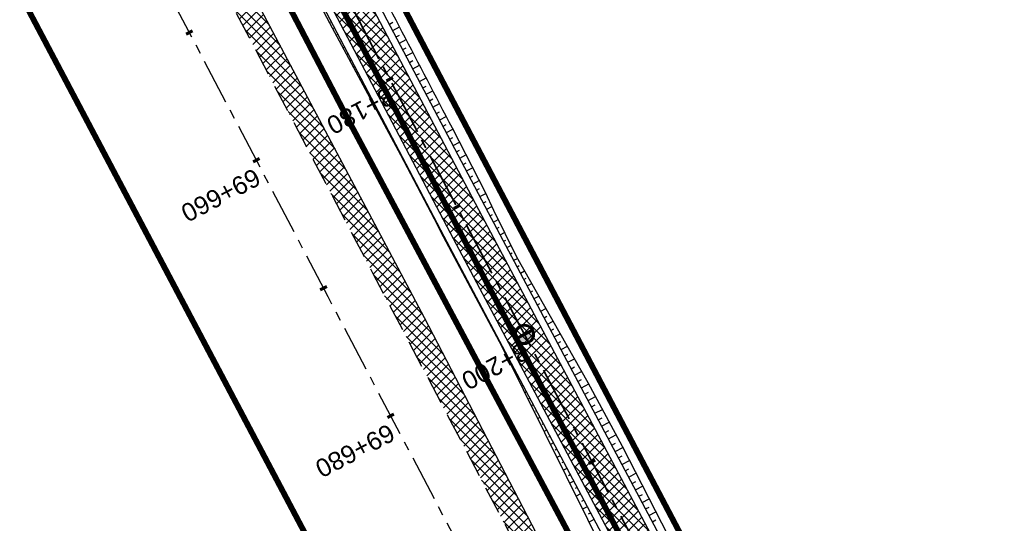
# Model space of a CAD drawing. Header units: metres. Extents: x 7529682 to 7533751, y 5721195 to 5727842.
# Tile 44 of 179: x 7531173 to 7531241, y 5724960 to 5724995. Entities that reach past the tile are written whole.
import ezdxf

# ---------------------------------------------------------------- set-up
doc = ezdxf.new("R2010")
doc.units = ezdxf.units.M
for name, pattern in [('817-dzialki-09-05-04$0$HIDDEN', [0.375, 0.25, -0.125]), ('ACAD_ISO05W100', [33, 24, -3, 0, -3, 0, -3]), ('CENTER', [50.8, 31.75, -6.35, 6.35, -6.35]), ('CENTER2', [28.575, 19.05, -3.175, 3.175, -3.175]), ('HIDDEN', [9.525, 6.35, -3.175])]:
    doc.linetypes.add(name, pattern=pattern)
for name, color, linetype in [('C-DROGI-SYTUACJA', 7, 'Continuous'), ('C-DROGI-SYTUACJA-ETYKIETY', 7, 'Continuous'), ('D-hatch-pobocza', 131, 'Continuous'), ('D-pobocza', 60, 'Continuous'), ('D-rowy', 160, 'Continuous'), ('D-skarpa', 2, 'Continuous'), ('D-skarpa-kreskowanie', 2, 'Continuous')]:
    doc.layers.add(name, color=color, linetype=linetype)
for name, color, linetype, lineweight, true_color in [('D-ewidencja-numery', 7, 'Continuous', 50, 0x40ff00), ('D-hatch-ciag-pieszo-rowerowy', 7, 'Continuous', 13, 0xff9f80), ('D-LR-etap-III', 7, '817-dzialki-09-05-04$0$HIDDEN', 50, 0x00008f)]:
    doc.layers.add(name, color=color, linetype=linetype, lineweight=lineweight, true_color=true_color)
for name, color, linetype, lineweight in [('D-krawędzie', 3, 'Continuous', 30), ('D-obrzeża', 2, 'Continuous', 30), ('D-oś', 10, 'CENTER', 30), ('D-pas-drogowy', 7, 'ACAD_ISO05W100', 50)]:
    doc.layers.add(name, color=color, linetype=linetype, lineweight=lineweight)
doc.layers.add('poprzeczki', color=7, linetype='Continuous', true_color=0x0000c7)
doc.styles.get("Standard").update_dxf_attribs({"font": 'arial.ttf'})

# ---------------------------------------------------------------- blocks, each defined once
blk = doc.blocks.new('AeccTickLine')
at = {"color": 0, "linetype": 'ByBlock', "lineweight": -2}
blk.add_line((0, 1), (0, -1), dxfattribs=at)
blk = doc.blocks.new('kilometraz')
at = {"linetype": 'ByBlock', "lineweight": -2}
blk.add_hatch(color=0, dxfattribs=at).paths.add_polyline_path([(0, -0.28125, 0.41421356), (0.28125, 0, 0.41421356), (0, 0.28125)])
at = {"color": 0, "linetype": 'ByBlock', "lineweight": -2}
blk.add_line((0, 0.28125), (0, -0.28125), dxfattribs=at)
blk.add_circle((0, 0), 0.28125, dxfattribs=at)

msp = doc.modelspace()

# ---------------------------------------------------------------- hatches: boundary and pattern name
at = {"layer": 'D-hatch-ciag-pieszo-rowerowy'}
h = msp.add_hatch(dxfattribs=at)
h.set_pattern_fill('ANSI37', color=256, scale=0.15, style=0)
h.set_pattern_definition([(45, (0.88535, 0.46493), (-0.33675960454, 0.33675960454), []), (135, (0.88535, 0.46493), (-0.33675960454, -0.33675960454), [])])
h.paths.add_polyline_path([(7531176.002, 5725035.633), (7531173.776, 5725034.493), (7531202.515, 5724979.795), (7531233.696, 5724920.95), (7531258.824, 5724873.473), (7531292.225, 5724809.507), (7531303.703, 5724787.477), (7531306.47, 5724787.579), (7531294.441, 5724810.665), (7531261.037, 5724874.637), (7531235.905, 5724922.12), (7531204.726, 5724980.962)])
at = {"layer": 'D-hatch-pobocza'}
h = msp.add_hatch(dxfattribs=at)
h.set_pattern_fill('ANSI37', color=256, scale=0.15, style=0)
h.set_pattern_definition([(45, (0, 0), (-0.33675960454, 0.33675960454), []), (135, (0, 0), (-0.33675960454, -0.33675960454), [])])
h.paths.add_polyline_path([(7531224.12, 5724929.62), (7531213.15, 5724949.98), (7531200.73, 5724973.91), (7531188.83, 5724996.41), (7531176.89, 5725019.33), (7531166.91, 5725038.07), (7531158.98, 5725054.059), (7531158.142, 5725051.386), (7531167.38, 5725033.767), (7531197.165, 5724976.988), (7531228.151, 5724918.034), (7531253.153, 5724870.491), (7531286.796, 5724806.654), (7531296.235, 5724788.675), (7531298.776, 5724787.518), (7531278.14, 5724826.49), (7531263.88, 5724853.83), (7531259.01, 5724862.85), (7531247.51, 5724884.88), (7531235.21, 5724908.21)])

# ---------------------------------------------------------------- linework, layer by layer
at = {"layer": 'C-DROGI-SYTUACJA', "color": 10, "linetype": 'CENTER2', "lineweight": 35, "ltscale": 0.2}
msp.add_lwpolyline([(7531156.869, 5725074.83), (7531166.993, 5725055.55, -0.068732), (7531168.479, 5725051.432), (7531169.1, 5725048.503, 0.068783), (7531171.89, 5725040.776), (7531203.621, 5724980.378), (7531234.8, 5724921.535), (7531259.931, 5724874.055), (7531293.333, 5724810.086), (7531313.16, 5724772.033), (7531341.529, 5724719.923, -0.009023), (7531346.533, 5724710.322), (7531363.735, 5724675.815), (7531380.065, 5724644.823), (7531398.584, 5724609.363), (7531424.897, 5724559.228), (7531446.142, 5724518.961), (7531474.816, 5724464.452), (7531498.201, 5724419.897)], format="xyb", dxfattribs=at)
at = {"layer": 'D-ewidencja-numery', "color": 12, "ltscale": 15, "true_color": 0xc70000}
msp.add_lwpolyline([(7531166.31, 5725074.58), (7531172.29, 5725062.58), (7531170.59, 5725055.606), (7531173.733, 5725044.081), (7531215.342, 5724964.86), (7531238.054, 5724921.685), (7531262.39, 5724875.283), (7531295.587, 5724811.266), (7531348.488, 5724712.363), (7531363.741, 5724682.684), (7531366.987, 5724675.865), (7531382.541, 5724646.111), (7531401.299, 5724610.875), (7531428.965, 5724558.862), (7531449.111, 5724520.398), (7531477.293, 5724465.831), (7531500.996, 5724421.113)], dxfattribs=at)
at = {"layer": 'D-krawędzie', "linetype": 'HIDDEN', "ltscale": 0.3, "flags": 128}
msp.add_lwpolyline([(7530572.01, 5726166.06), (7530620.381, 5726072.761), (7530641.555, 5726032.008), (7530660.961, 5725995.07), (7530689.128, 5725941.54), (7530707.336, 5725907.032), (7530725.256, 5725873.093), (7530743.97, 5725837.654), (7530770.527, 5725787.119), (7530787.864, 5725754.267), (7530809.898, 5725712.542), (7530824.739, 5725684.389), (7530840.856, 5725653.693), (7530860.675, 5725616.154), (7530865.283, 5725607.394), (7530878.05, 5725583.08), (7530918.172, 5725507.178), (7530950.163, 5725446.305), (7530993.419, 5725364.265), (7531022.766, 5725308.719), (7531053.81, 5725249.872), (7531081.166, 5725197.875), (7531103.902, 5725154.541), (7531128.123, 5725108.448), (7531149.3, 5725068.25), (7531167.38, 5725033.767), (7531197.165, 5724976.988), (7531228.151, 5724918.034), (7531253.153, 5724870.491), (7531286.796, 5724806.654), (7531306.74, 5724768.665), (7531335.094, 5724714.652), (7531357.319, 5724672.439), (7531373.645, 5724641.454), (7531392.162, 5724605.999), (7531418.48, 5724555.853), (7531439.727, 5724515.582), (7531468.399, 5724461.077), (7531491.782, 5724416.528), (7531531.99, 5724339.833), (7531557.227, 5724291.659), (7531569.852, 5724267.577), (7531591.376, 5724226.548), (7531610.004, 5724191.103), (7531616.883, 5724177.999), (7531629.985, 5724153.025), (7531641.007, 5724132.022), (7531664.906, 5724087.617), (7531677.644, 5724064.786), (7531683.112, 5724054.988), (7531686.753, 5724048.18), (7531695.448, 5724031.697), (7531703.749, 5724015.917), (7531709.214, 5724005.514), (7531719.389, 5723986.147), (7531726.295, 5723973), (7531732.741, 5723960.736), (7531735.13, 5723956.19)], dxfattribs=at)
at = {"layer": 'D-LR-etap-III', "ltscale": 10, "flags": 128}
msp.add_lwpolyline([(7531750.474, 5723895.103, 0.4, 0.4, 0), (7531750.505, 5723895.13, 0.4, 0.4, 0), (7531682.71, 5724022.92, 0.4, 0.4, 0), (7531619.177, 5724147.204, 0.4, 0.4, 0), (7531592.309, 5724198.489, 0.4, 0.4, 0), (7531553.264, 5724272.919, 0.4, 0.4, 0), (7531504.02, 5724366.79, 0.4, 0.4, 0), (7531482.09, 5724407.62, 0.4, 0.4, 0), (7531412.35, 5724541.183, 0.4, 0.4, 0), (7531388.464, 5724586.93, 0.4, 0.4, 0), (7531345.12, 5724669.94, 0.4, 0.4, 0), (7531127.66, 5725081.67, 0.4, 0.4, 0), (7531059.253, 5725211.041, 0.4, 0.4, 0), (7531008.007, 5725307.954, 0.4, 0.4, 0), (7530964.182, 5725390.836, 0.4, 0.4, 0), (7530914.557, 5725484.684, 0.4, 0.4, 0), (7530865.243, 5725577.494, 0.4, 0.4, 0), (7530840.085, 5725624.059, 0.4, 0.4, 0), (7530802.56, 5725694.925, 0.4, 0.4, 0), (7530755.54, 5725787.51, 0.4, 0.4, 0), (7530708.718, 5725876.303, 0.4, 0.4, 0), (7530695.12, 5725902.09, 0.4, 0.4, 0), (7530642.914, 5726001.078, 0.4, 0.4, 0), (7530634.935, 5726016.147, 0.4, 0.4, 0), (7530610.82, 5726061.93, 0.4, 0.4, 0), (7530610.82, 5726061.93, 0.4, 0.4, 0), (7530607.21, 5726063.51, 0.4, 0.4, 0), (7530597.42, 5726080.68, 0.4, 0.4, 0), (7530591.16, 5726088.44, 0.4, 0.4, 0), (7530581.28, 5726107.21, 0.4, 0.4, 0), (7530571.29, 5726130.56, 0.4, 0.4, 0), (7530549.555, 5726171.527, 0.4, 0.4, 0), (7530531.014, 5726206.474, 0.4, 0.4, 0), (7530516.461, 5726236.017, 0.4, 0.4, 0), (7530500.799, 5726266.141, 0.4, 0.4, 0), (7530491.35, 5726283.94, 0.4, 0.4, 0), (7530482.4, 5726303.41, 0.4, 0.4, 0), (7530482.4, 5726303.41, 0.4, 0.4, 0), (7530450.41, 5726357.28, 0.4, 0.4, 0), (7530397.759, 5726458.5, 0.4, 0.4, 0), (7530334.708, 5726583.665, 0.4, 0.4, 0), (7530303.939, 5726645.168, 0.4, 0.4, 0), (7530300.51, 5726651.778, 0.4, 0.4, 0), (7530289.214, 5726671.967, 0.4, 0.4, 0), (7530281.54, 5726685.57, 0.4, 0.4, 0), (7530261.371, 5726724.163, 0.4, 0.4, 0), (7530254.03, 5726738.21, 0.4, 0.4, 0), (7530197.22, 5726845.06, 0.4, 0.4, 0), (7530194.71, 5726849.15, 0.4, 0.4, 0), (7530195.92, 5726850.75, 0.4, 0.4, 0), (7530170.547, 5726892.961, 0.4, 0.4, 0), (7530143.175, 5726945.066, 0.4, 0.4, 0), (7530105.06, 5727018.32, 0.4, 0.4, 0), (7530100.06, 5727027.16, 0.4, 0.4, 0), (7530062.319, 5727099.625, 0.4, 0.4, 0), (7530015.379, 5727189.42, 0.4, 0.4, 0), (7529983.208, 5727250.207, 0.4, 0.4, 0), (7529953.284, 5727306.747, 0.4, 0.4, 0), (7529900.671, 5727406.159, 0.4, 0.4, 0), (7529890.63, 5727425.131, 0.4, 0.4, 0), (7529875.155, 5727454.426, 0.4, 0.4, 0), (7529857.56, 5727487.787, 0.4, 0.4, 0), (7529835.194, 5727530.193, 0.4, 0.4, 0), (7529811.741, 5727574.662, 0.4, 0.4, 0), (7529792.102, 5727611.923, 0.4, 0.4, 0), (7529768.066, 5727657.47, 0.4, 0.4, 0), (7529755.211, 5727682.131, 0.4, 0.4, 0), (7529753.31, 5727681.13, 0.4, 0.4, 0), (7529739.21, 5727707.77, 0.4, 0.4, 0), (7529735.395, 5727711.252, 0.4, 0.4, 0), (7529725.42, 5727730.2, 0.4, 0.4, 0), (7529723.55, 5727729.88, 0.4, 0.4, 0), (7529695.567, 5727782.932, 0.4, 0.4, 0), (7529717.68, 5727794.024, 0.4, 0.4, 0), (7529736.275, 5727758.647, 0.4, 0.4, 0), (7529736.275, 5727758.647, 0.4, 0.4, 0), (7529744.511, 5727750.406, 0.4, 0.4, 0), (7529744.511, 5727750.406, 0.4, 0.4, 0), (7529750.283, 5727738.55, 0.4, 0.4, 0), (7529777.109, 5727687.569, 0.4, 0.4, 0), (7529796.515, 5727651.33, 0.4, 0.4, 0), (7529814.938, 5727616.793, 0.4, 0.4, 0), (7529839.007, 5727572.304, 0.4, 0.4, 0), (7529860.618, 5727532.509, 0.4, 0.4, 0), (7529882.349, 5727491.504, 0.4, 0.4, 0), (7529904.865, 5727449.096, 0.4, 0.4, 0), (7529920.747, 5727418.885, 0.4, 0.4, 0), (7529946.677, 5727368.547, 0.4, 0.4, 0), (7529972.025, 5727320.573, 0.4, 0.4, 0), (7529987.74, 5727290.153, 0.4, 0.4, 0), (7529996.497, 5727273.662, 0.4, 0.4, 0), (7530017.541, 5727234.203, 0.4, 0.4, 0), (7530033.054, 5727204.864, 0.4, 0.4, 0), (7530051.623, 5727170.223, 0.4, 0.4, 0), (7530069.277, 5727137.016, 0.4, 0.4, 0), (7530089.385, 5727097.534, 0.4, 0.4, 0), (7530109.713, 5727060.747, 0.4, 0.4, 0), (7530136.77, 5727011.64, 0.4, 0.4, 0), (7530162.447, 5726962.744, 0.4, 0.4, 0), (7530187.674, 5726916.992, 0.4, 0.4, 0), (7530207.821, 5726879.335, 0.4, 0.4, 0), (7530230.626, 5726834.519, 0.4, 0.4, 0), (7530262.288, 5726776.618, 0.4, 0.4, 0), (7530277.51, 5726760.213, 0.4, 0.4, 0), (7530286.037, 5726744.107, 0.4, 0.4, 0), (7530288.097, 5726735.884, 0.4, 0.4, 0), (7530290.394, 5726725.047, 0.4, 0.4, 0), (7530296.177, 5726713.583, 0.4, 0.4, 0), (7530302.726, 5726701.182, 0.4, 0.4, 0), (7530325.685, 5726657.466, 0.4, 0.4, 0), (7530343.244, 5726623.649, 0.4, 0.4, 0), (7530360.23, 5726591.747, 0.4, 0.4, 0), (7530383.209, 5726548.059, 0.4, 0.4, 0), (7530406.018, 5726503.606, 0.4, 0.4, 0), (7530427.465, 5726462.62, 0.4, 0.4, 0), (7530447.928, 5726424.388, 0.4, 0.4, 0), (7530471.127, 5726379.921, 0.4, 0.4, 0), (7530490.501, 5726343.033, 0.4, 0.4, 0), (7530509.499, 5726306.733, 0.4, 0.4, 0), (7530529.89, 5726267.244, 0.4, 0.4, 0), (7530543.852, 5726238.99, 0.4, 0.4, 0), (7530554.809, 5726218.944, 0.4, 0.4, 0), (7530559.027, 5726212.223, 0.4, 0.4, 0), (7530563.061, 5726206.41, 0.4, 0.4, 0), (7530566.934, 5726200.464, 0.4, 0.4, 0), (7530569.771, 5726194.902, 0.4, 0.4, 0), (7530571.473, 5726191.282, 0.4, 0.4, 0), (7530572.839, 5726188.025, 0.4, 0.4, 0), (7530575.295, 5726182.035, 0.4, 0.4, 0), (7530579.737, 5726173.306, 0.4, 0.4, 0), (7530583.3, 5726167.41, 0.4, 0.4, 0), (7530593.4, 5726163.33, 0.4, 0.4, 0), (7530598.618, 5726155.264, 0.4, 0.4, 0), (7530608.258, 5726140.497, 0.4, 0.4, 0), (7530603.27, 5726136.83, 0.4, 0.4, 0), (7530606.53, 5726131.84, 0.4, 0.4, 0), (7530604.239, 5726124.217, 0.4, 0.4, 0), (7530605.847, 5726121.63, 0.4, 0.4, 0), (7530608.972, 5726116.164, 0.4, 0.4, 0), (7530618.114, 5726097.791, 0.4, 0.4, 0), (7530651.213, 5726034.96, 0.4, 0.4, 0), (7530670.244, 5725998.611, 0.4, 0.4, 0), (7530698.075, 5725945.953, 0.4, 0.4, 0), (7530716.506, 5725911.305, 0.4, 0.4, 0), (7530735.223, 5725875.667, 0.4, 0.4, 0), (7530752.504, 5725842.155, 0.4, 0.4, 0), (7530778.311, 5725793.501, 0.4, 0.4, 0), (7530797.5, 5725756.382, 0.4, 0.4, 0), (7530812.519, 5725728.289, 0.4, 0.4, 0), (7530820.039, 5725713.16, 0.4, 0.4, 0), (7530822.422, 5725710.194, 0.4, 0.4, 0), (7530833.155, 5725688.801, 0.4, 0.4, 0), (7530849.629, 5725656.159, 0.4, 0.4, 0), (7530867.983, 5725621.964, 0.4, 0.4, 0), (7530872.63, 5725612.888, 0.4, 0.4, 0), (7530880.354, 5725597.595, 0.4, 0.4, 0), (7530883.839, 5725593.389, 0.4, 0.4, 0), (7530891.782, 5725587.763, 0.4, 0.4, 0), (7530895.039, 5725584.281, 0.4, 0.4, 0), (7530897.034, 5725580.941, 0.4, 0.4, 0), (7530900.952, 5725579.946, 0.4, 0.4, 0), (7530904.81, 5725571.977, 0.4, 0.4, 0), (7530903.682, 5725568.566, 0.4, 0.4, 0), (7530908.901, 5725558.845, 0.4, 0.4, 0), (7530910.252, 5725545.672, 0.4, 0.4, 0), (7530912.873, 5725538.646, 0.4, 0.4, 0), (7530945.278, 5725478.464, 0.4, 0.4, 0), (7530959.692, 5725450.246, 0.4, 0.4, 0), (7531002.827, 5725368.192, 0.4, 0.4, 0), (7531044.704, 5725290.314, 0.4, 0.4, 0), (7531064.099, 5725253.213, 0.4, 0.4, 0), (7531083.01, 5725216.678, 0.4, 0.4, 0), (7531113.013, 5725158.466, 0.4, 0.4, 0), (7531137.364, 5725113.071, 0.4, 0.4, 0), (7531150.831, 5725086.712, 0.4, 0.4, 0), (7531159.746, 5725076.641, 0.4, 0.4, 0), (7531166.31, 5725074.58, 0.4, 0.4, 0), (7531172.29, 5725062.58, 0.4, 0.4, 0), (7531170.59, 5725055.606, 0.4, 0.4, 0), (7531173.733, 5725044.081, 0.4, 0.4, 0), (7531215.342, 5724964.86, 0.4, 0.4, 0), (7531238.054, 5724921.685, 0.4, 0.4, 0), (7531262.39, 5724875.283, 0.4, 0.4, 0), (7531295.587, 5724811.266, 0.4, 0.4, 0), (7531348.488, 5724712.363, 0.4, 0.4, 0), (7531363.741, 5724682.684, 0.4, 0.4, 0), (7531366.987, 5724675.865, 0.4, 0.4, 0), (7531382.541, 5724646.111, 0.4, 0.4, 0), (7531401.299, 5724610.875, 0.4, 0.4, 0), (7531428.965, 5724558.862, 0.4, 0.4, 0), (7531449.111, 5724520.398, 0.4, 0.4, 0), (7531477.293, 5724465.831, 0.4, 0.4, 0), (7531500.996, 5724421.113, 0.4, 0.4, 0), (7531512.122, 5724400.549, 0.4, 0.4, 0), (7531513.782, 5724396.757, 0.4, 0.4, 0), (7531526.32, 5724379.39, 0.4, 0.4, 0), (7531566.784, 5724302.736, 0.4, 0.4, 0), (7531612.277, 5724225.61, 0.4, 0.4, 0), (7531620.493, 5724210.548, 0.4, 0.4, 0), (7531631.578, 5724196.258, 0.4, 0.4, 0), (7531653.484, 5724152.434, 0.4, 0.4, 0), (7531661.151, 5724128.494, 0.4, 0.4, 0), (7531673.881, 5724101.186, 0.4, 0.4, 0), (7531684.691, 5724081.184, 0.4, 0.4, 0), (7531699.212, 5724051.17, 0.4, 0.4, 0), (7531704.034, 5724040.584, 0.4, 0.4, 0), (7531704.034, 5724040.584, 0.4, 0.4, 0), (7531703.913, 5724037.17, 0.4, 0.4, 0), (7531736.42, 5723969.232, 0.4, 0.4, 0), (7531738.285, 5723967.699, 0.4, 0.4, 0), (7531742.181, 5723962.346, 0.4, 0.4, 0), (7531744.286, 5723958.616, 0.4, 0.4, 0), (7531755.393, 5723944.193, 0.4, 0.4, 0), (7531758.69, 5723936.76, 0.4, 0.4, 0), (7531780.08, 5723929.25, 0.4, 0.4, 0), (7531792.612, 5723906.338, 0.4, 0.4, 0), (7531792.612, 5723906.338, 0.4, 0.4, 0), (7531756.962, 5723883.055, 0.4, 0.4, 0), (7531750.46, 5723895.13, 0.4, 0.4, 0), (7531750.46, 5723895.13, 0, 0, 0)], format="xyseb", dxfattribs=at)
at = {"layer": 'D-obrzeża'}
for points in [[(7531306.47, 5724787.579), (7531294.441, 5724810.665), (7531261.037, 5724874.637), (7531235.905, 5724922.12), (7531204.726, 5724980.962), (7531173.078, 5725041.197, -0.068789), (7531170.289, 5725048.924), (7531169.644, 5725051.962, 0.068574), (7531168.256, 5725055.815), (7531166.709, 5725058.764, -0.29099), (7531166.888, 5725060.903), (7531168.105, 5725062.505)], [(7531162.547, 5725061.318), (7531165.882, 5725054.959, -0.068574), (7531167.27, 5725051.106), (7531167.915, 5725048.068, 0.068789), (7531170.704, 5725040.34), (7531202.515, 5724979.795), (7531233.696, 5724920.95), (7531258.824, 5724873.473), (7531292.225, 5724809.507), (7531312.052, 5724771.454), (7531340.423, 5724719.339, -0.00902), (7531345.426, 5724709.741), (7531362.629, 5724675.233), (7531378.958, 5724644.242), (7531397.477, 5724608.783), (7531423.79, 5724558.646), (7531445.036, 5724518.378), (7531473.71, 5724463.87), (7531497.095, 5724419.316), (7531505.905, 5724402.511, -0.033171), (7531508.586, 5724396.451), (7531511.248, 5724389.164)]]:
    msp.add_lwpolyline(points, format="xyb", dxfattribs=at)
at = {"layer": 'D-oś', "ltscale": 0.1}
msp.add_lwpolyline([(7531488.683, 5724414.901), (7531465.302, 5724459.448), (7531436.63, 5724513.951), (7531415.383, 5724554.223), (7531389.061, 5724604.375), (7531370.545, 5724639.828), (7531354.222, 5724670.808), (7531331.996, 5724713.024), (7531303.641, 5724767.038), (7531283.699, 5724805.024), (7531250.055, 5724868.862), (7531225.053, 5724916.406), (7531194.065, 5724975.362), (7531164.28, 5725032.142), (7531146.202, 5725066.622)], dxfattribs=at)
at = {"layer": 'D-pas-drogowy', "ltscale": 0.2, "flags": 128}
msp.add_lwpolyline([(7531633.019, 5724182.834, 0.4, 0.4, 0), (7531617.559, 5724211.608, 0.4, 0.4, 0), (7531566.784, 5724302.736, 0.4, 0.4, 0), (7531538.419, 5724356.47, 0.4, 0.4, 0), (7531526.32, 5724379.39, 0.4, 0.4, 0), (7531516.102, 5724393.607, 0.4, 0.4, 0.001485), (7531513.78, 5724396.838, 0.4, 0.4, 0), (7531501.87, 5724413.41, 0.4, 0.4, 0), (7531474.926, 5724464.508, 0.4, 0.4, 0), (7531446.2, 5724518.992, 0.4, 0.4, 0), (7531424.962, 5724559.262, 0.4, 0.4, 0), (7531398.444, 5724609.566, 0.4, 0.4, 0), (7531379.647, 5724645.216, 0.4, 0.4, 0), (7531365.23, 5724672.56, 0.4, 0.4, 0), (7531341.306, 5724717.915, 0.4, 0.4, 0), (7531312.9, 5724771.789, 0.4, 0.4, 0), (7531292.591, 5724810.307, 0.4, 0.4, 0), (7531259.392, 5724873.271, 0.4, 0.4, 0), (7531233.74, 5724921.923, 0.4, 0.4, 0), (7531203.073, 5724980.092, 0.4, 0.4, 0), (7531173.471, 5725036.225, 0.4, 0.4, 0), (7531168.27, 5725046.09, 0.4, 0.4, 0), (7531172.29, 5725062.58, 0.4, 0.4, 0), (7531166.31, 5725074.58, 0.4, 0.4, 0), (7531150.32, 5725079.6, 0.4, 0.4, 0), (7531141.5, 5725096.43, 0.4, 0.4, 0), (7531109.312, 5725157.814, 0.4, 0.4, 0), (7531086.641, 5725201.048, 0.4, 0.4, 0), (7531059.198, 5725253.384, 0.4, 0.4, 0), (7531028.207, 5725312.489, 0.4, 0.4, 0), (7530999.105, 5725367.99, 0.4, 0.4, 0), (7530956.248, 5725449.725, 0.4, 0.4, 0), (7530924.398, 5725510.464, 0.4, 0.4, 0), (7530897.51, 5725561.74, 0.4, 0.4, 0), (7530894.46, 5725566.14, 0.4, 0.4, 0), (7530892.16, 5725570.49, 0.4, 0.4, 0), (7530869.363, 5725613.307, 0.4, 0.4, 0), (7530861.694, 5725627.705, 0.4, 0.4, 0), (7530852.74, 5725644.52, 0.4, 0.4, 0), (7530831.51, 5725684.2, 0.4, 0.4, 0), (7530811.13, 5725722.52, 0.4, 0.4, 0), (7530792.348, 5725757.941, 0.4, 0.4, 0), (7530768.03, 5725803.8, 0.4, 0.4, 0), (7530748.769, 5725840.179, 0.4, 0.4, 0), (7530727.7, 5725879.97, 0.4, 0.4, 0), (7530712.098, 5725909.545, 0.4, 0.4, 0), (7530693.644, 5725944.645, 0.4, 0.4, 0), (7530665.702, 5725997.539, 0.4, 0.4, 0), (7530641.76, 5726042.88, 0.4, 0.4, 0), (7530616.5, 5726091.48, 0.4, 0.4, 0), (7530604.628, 5726114.32, 0.4, 0.4, -0.007763), (7530602.5, 5726118.43, 0.4, 0.4, 0), (7530603.992, 5726123.395, 0.4, 0.4, 0), (7530606.53, 5726131.84, 0.4, 0.4, 0), (7530603.27, 5726136.83, 0.4, 0.4, 0), (7530593.776, 5726151.369, 0.4, 0.4, 0), (7530590.203, 5726156.84, 0.4, 0.4, 0), (7530583.3, 5726167.41, 0.4, 0.4, 0), (7530580.578, 5726170.428, 0.4, 0.4, 0), (7530575.85, 5726175.67, 0.4, 0.4, 0), (7530569.01, 5726186.66, 0.4, 0.4, 0), (7530562.555, 5726199.189, 0.4, 0.4, 0), (7530555.67, 5726211.39, 0.4, 0.4, 0), (7530548.29, 5726224.23, 0.4, 0.4, 0), (7530540.58, 5726237.71, 0.4, 0.4, 0), (7530532.68, 5726252.65, 0.4, 0.4, 0), (7530524.06, 5726269.35, 0.4, 0.4, 0), (7530502.82, 5726309.91, 0.4, 0.4, 0), (7530488.83, 5726336.63, 0.4, 0.4, 0), (7530466.03, 5726380.16, 0.4, 0.4, 0), (7530438.47, 5726432.77, 0.4, 0.4, 0), (7530424.53, 5726459.09, 0.4, 0.4, 0), (7530401.63, 5726502.97, 0.4, 0.4, 0), (7530383.38, 5726538.06, 0.4, 0.4, 0), (7530353.97, 5726593.52, 0.4, 0.4, 0), (7530338.47, 5726622.74, 0.4, 0.4, 0), (7530322.01, 5726653.88, 0.4, 0.4, 0), (7530297.54, 5726700.33, 0.4, 0.4, 0), (7530287.38, 5726719.6, 0.4, 0.4, 0), (7530285.95, 5726722.316, 0.4, 0.4, 0), (7530280.26, 5726733.12, 0.4, 0.4, 0), (7530266.73, 5726758.74, 0.4, 0.4, 0), (7530260.42, 5726770.47, 0.4, 0.4, 0), (7530253.25, 5726783.82, 0.4, 0.4, 0), (7530244.95, 5726799.33, 0.4, 0.4, 0), (7530239.39, 5726808.49, 0.4, 0.4, 0), (7530238.29, 5726807.9, 0.4, 0.4, 0), (7530218.11, 5726850.67, 0.4, 0.4, 0), (7530175.907, 5726928.168, 0.4, 0.4, 0), (7530096.68, 5727076.15, 0.4, 0.4, 0), (7530094.68, 5727079.89, 0.4, 0.4, 0), (7530064.597, 5727135.523, 0.4, 0.4, 0), (7530046.731, 5727168.892, 0.4, 0.4, 0), (7530025.803, 5727208.461, 0.4, 0.4, 0), (7530012.847, 5727232.979, 0.4, 0.4, 0), (7529994.15, 5727268.45, 0.4, 0.4, 0), (7529981.671, 5727291.93, 0.4, 0.4, 0), (7529949.89, 5727351.73, 0.4, 0.4, 0), (7529924.75, 5727399.03, 0.4, 0.4, 0), (7529915.516, 5727417.1, 0.4, 0.4, 0), (7529885.83, 5727475.19, 0.4, 0.4, 0), (7529862.56, 5727519.97, 0.4, 0.4, 0), (7529852.985, 5727538.191, 0.4, 0.4, 0), (7529836.513, 5727569.511, 0.4, 0.4, 0), (7529815.369, 5727609.141, 0.4, 0.4, 0), (7529792.795, 5727651.247, 0.4, 0.4, 0), (7529774.199, 5727685.858, 0.4, 0.4, 0), (7529746.966, 5727736.059, 0.4, 0.4, 0), (7529733.92, 5727757.62, 0.4, 0.4, 0), (7529708.607, 5727806.389, 0.4, 0.4, 0), (7529688.492, 5727796.345, 0.4, 0.4, 0), (7529723.55, 5727729.88, 0.4, 0.4, 0), (7529725.42, 5727730.2, 0.4, 0.4, 0), (7529735.38, 5727711.28, 0.4, 0.4, 0), (7529739.21, 5727707.77, 0.4, 0.4, 0), (7529753.31, 5727681.13, 0.4, 0.4, 0), (7529755.178, 5727682.114, 0.4, 0.4, 0), (7529792.102, 5727611.923, 0.4, 0.4, 0), (7529811.741, 5727574.662, 0.4, 0.4, 0), (7529835.194, 5727530.193, 0.4, 0.4, 0), (7529857.56, 5727487.787, 0.4, 0.4, 0), (7529875.155, 5727454.426, 0.4, 0.4, 0), (7529890.63, 5727425.131, 0.4, 0.4, 0), (7529900.671, 5727406.159, 0.4, 0.4, 0), (7529953.284, 5727306.747, 0.4, 0.4, 0), (7529983.208, 5727250.207, 0.4, 0.4, 0), (7530015.379, 5727189.42, 0.4, 0.4, 0), (7530062.319, 5727099.625, 0.4, 0.4, 0), (7530100.06, 5727027.16, 0.4, 0.4, 0), (7530105.06, 5727018.32, 0.4, 0.4, 0), (7530143.175, 5726945.066, 0.4, 0.4, 0), (7530170.547, 5726892.961, 0.4, 0.4, 0), (7530195.92, 5726850.75, 0.4, 0.4, 0), (7530194.71, 5726849.15, 0.4, 0.4, 0), (7530197.22, 5726845.06, 0.4, 0.4, 0), (7530254.03, 5726738.21, 0.4, 0.4, 0), (7530261.371, 5726724.163, 0.4, 0.4, 0), (7530281.54, 5726685.57, 0.4, 0.4, 0), (7530289.214, 5726671.967, 0.4, 0.4, 0), (7530300.51, 5726651.778, 0.4, 0.4, 0), (7530303.939, 5726645.168, 0.4, 0.4, 0), (7530334.708, 5726583.665, 0.4, 0.4, 0), (7530397.759, 5726458.5, 0.4, 0.4, 0), (7530450.41, 5726357.28, 0.4, 0.4, 0), (7530482.4, 5726303.41, 0.4, 0.4, 0), (7530483.688, 5726301.003, 0.4, 0.4, 0), (7530491.35, 5726283.94, 0.4, 0.4, 0), (7530512.67, 5726243.78, 0.4, 0.4, 0), (7530529.43, 5726209.46, 0.4, 0.4, 0), (7530571.29, 5726130.56, 0.4, 0.4, 0), (7530581.28, 5726107.21, 0.4, 0.4, 0), (7530591.16, 5726088.44, 0.4, 0.4, 0), (7530597.42, 5726080.68, 0.4, 0.4, 0), (7530607.21, 5726063.51, 0.4, 0.4, 0), (7530610.82, 5726061.93, 0.4, 0.4, 0), (7530634.935, 5726016.147, 0.4, 0.4, 0), (7530642.914, 5726001.078, 0.4, 0.4, 0), (7530695.12, 5725902.09, 0.4, 0.4, 0), (7530708.718, 5725876.303, 0.4, 0.4, 0), (7530755.54, 5725787.51, 0.4, 0.4, 0), (7530802.56, 5725694.925, 0.4, 0.4, 0), (7530840.085, 5725624.059, 0.4, 0.4, 0), (7530865.243, 5725577.494, 0.4, 0.4, 0), (7530914.557, 5725484.684, 0.4, 0.4, 0), (7530964.182, 5725390.836, 0.4, 0.4, 0), (7531008.007, 5725307.954, 0.4, 0.4, 0), (7531059.253, 5725211.041, 0.4, 0.4, 0), (7531127.66, 5725081.67, 0.4, 0.4, 0), (7531345.12, 5724669.94, 0.4, 0.4, 0), (7531388.464, 5724586.93, 0.4, 0.4, 0), (7531412.35, 5724541.183, 0.4, 0.4, 0), (7531482.09, 5724407.62, 0.4, 0.4, 0), (7531504.02, 5724366.79, 0.4, 0.4, 0), (7531519.374, 5724337.52, 0.4, 0.4, 0), (7531563.749, 5724252.932, 0.4, 0.4, 0), (7531602.175, 5724179.681, 0.4, 0.4, 0), (7531619.177, 5724147.204, 0.4, 0.4, 0), (7531625.038, 5724135.635, 0.4, 0.4, 0), (7531656.796, 5724073.316, 0.4, 0.4, 0), (7531675.12, 5724037.36, 0.4, 0.4, 0), (7531682.71, 5724022.92, 0.4, 0.4, 0), (7531705.565, 5723979.811, 0.4, 0.4, 0), (7531736.606, 5723921.262, 0.4, 0.4, 0), (7531750.46, 5723895.13, 0.4, 0.4, 0), (7531740.77, 5723886.56, 0.4, 0.4, 0), (7531732.86, 5723885, 0.4, 0.4, 0), (7531722.18, 5723887.77, 0.4, 0.4, 0), (7531729.87, 5723862.17, 0.4, 0.4, 0), (7531742.92, 5723861.93, 0.4, 0.4, 0), (7531763.71, 5723859.52, 0.4, 0.4, 0), (7531768.42, 5723854.12, 0.4, 0.4, 0), (7531787.42, 5723817.97, 0.4, 0.4, 0), (7531795.57, 5723809.82, 0.4, 0.4, 0), (7531816.347, 5723819.85, 0.4, 0.4, 0), (7531816.347, 5723819.85, 0.4, 0.4, 0), (7531805.06, 5723843.23, 0.4, 0.4, 0), (7531803.61, 5723886.23, 0.4, 0.4, 0), (7531803.61, 5723886.23, 0.4, 0.4, 0), (7531780.08, 5723929.25, 0.4, 0.4, 0), (7531758.69, 5723936.76, 0.4, 0.4, 0), (7531749.359, 5723946.412, 0.4, 0.4, 0), (7531742.71, 5723953.29, 0.4, 0.4, 0), (7531735.177, 5723967.878, 0.4, 0.4, 0), (7531722.37, 5723992.68, 0.4, 0.4, 0), (7531705.042, 5724030.886, 0.4, 0.4, 0), (7531699.47, 5724043.17, 0.4, 0.4, 0), (7531692.69, 5724058.11, 0.4, 0.4, 0), (7531679.672, 5724084.017, 0.4, 0.4, 0), (7531674.55, 5724094.21, 0.4, 0.4, 0), (7531666.633, 5724114.003, 0.4, 0.4, 0), (7531649, 5724153.82, 0.4, 0.4, 0), (7531641.49, 5724149.34, 0.4, 0.4, 0), (7531626.04, 5724179.34, 0.4, 0.4, 0), (7531633.03, 5724182.84, 0, 0, 0)], format="xyseb", dxfattribs=at)
at = {"layer": 'D-pobocza'}
for points in [[(7531307.023, 5724787.599), (7531294.884, 5724810.896), (7531261.48, 5724874.869), (7531236.347, 5724922.354), (7531205.169, 5724981.195), (7531173.553, 5725041.368, -0.068789), (7531170.764, 5725049.096), (7531170.119, 5725052.133, 0.068574), (7531168.73, 5725055.986), (7531167.152, 5725058.996, -0.29099), (7531167.286, 5725060.6), (7531168.707, 5725062.47)], [(7531162.212, 5725060.882), (7531165.407, 5725054.788, -0.068574), (7531166.795, 5725050.935), (7531167.44, 5725047.896, 0.068789), (7531170.23, 5725040.168), (7531202.073, 5724979.562), (7531233.254, 5724920.716), (7531258.382, 5724873.241), (7531291.782, 5724809.276), (7531303.156, 5724787.446)]]:
    msp.add_lwpolyline(points, format="xyb", dxfattribs=at)
msp.add_lwpolyline([(7531298.776, 5724787.518), (7531278.14, 5724826.49), (7531263.88, 5724853.83), (7531259.01, 5724862.85), (7531247.51, 5724884.88), (7531235.21, 5724908.21), (7531224.12, 5724929.62), (7531213.15, 5724949.98), (7531200.73, 5724973.91), (7531188.83, 5724996.41), (7531176.89, 5725019.33), (7531166.91, 5725038.07), (7531158.98, 5725054.059), (7531158.142, 5725051.386)], dxfattribs=at)
at = {"layer": 'D-rowy', "linetype": 'HIDDEN', "ltscale": 0.1, "const_width": 0.4, "flags": 128}
msp.add_lwpolyline([(7531506.121, 5724397.133), (7531489.191, 5724429.341), (7531483.4, 5724440.512), (7531478.412, 5724450.147), (7531462.901, 5724479.304), (7531434.633, 5724532.162), (7531396.749, 5724604.645), (7531378.596, 5724640.173), (7531368.21, 5724659.05), (7531363.9, 5724666.92), (7531355.877, 5724682.662), (7531338.033, 5724716.835), (7531309.902, 5724770.333), (7531304.158, 5724781.147), (7531299.737, 5724789.052), (7531294.93, 5724798.468), (7531279.862, 5724827.641), (7531247.715, 5724888.417), (7531220.373, 5724940.873), (7531195.514, 5724987.527), (7531168.706, 5725038.836), (7531161.296, 5725053.455), (7531161.296, 5725053.455)], dxfattribs=at)
at = {"layer": 'D-skarpa', "linetype": 'Continuous'}
for points in [[(7531195.689, 5725000.366, -0.001638), (7531202.64, 5724987.073), (7531204.927, 5724982.627), (7531205.513, 5724981.372), (7531207.112, 5724978.135), (7531212.054, 5724969.436), (7531214.413, 5724965.028), (7531221.265, 5724951.683), (7531223.594, 5724947.259), (7531228.34, 5724938.457), (7531230.708, 5724934.053, -0.000223), (7531256.277, 5724885.356)], [(7531192.002, 5724998.429), (7531194.338, 5724994.008), (7531199.082, 5724985.204), (7531201.396, 5724980.772), (7531202.029, 5724979.542), (7531203.731, 5724976.344), (7531206.087, 5724971.934), (7531214.984, 5724954.014), (7531217.317, 5724949.591), (7531219.598, 5724945.141), (7531226.349, 5724931.743), (7531228.71, 5724927.335, -0.000386), (7531236.047, 5724914.248)]]:
    msp.add_lwpolyline(points, format="xyb", dxfattribs=at)
at = {"layer": 'D-skarpa-kreskowanie', "linetype": 'Continuous'}
for p, q in [((7531194.262, 5724994.43, 108.219), (7531194.147, 5724994.37, 108.133)), ((7531198.3, 5724994.27, 108.353), (7531198.537, 5724994.395, 108.174)), ((7531194.494, 5724993.988, 108.22), (7531194.438, 5724993.958, 108.178)), ((7531198.532, 5724993.827, 108.354), (7531199.007, 5724994.077, 107.996)), ((7531194.727, 5724993.545, 108.221), (7531194.618, 5724993.488, 108.139)), ((7531194.959, 5724993.102, 108.222), (7531194.907, 5724993.075, 108.183)), ((7531198.765, 5724993.385, 108.355), (7531199.002, 5724993.509, 108.176)), ((7531198.997, 5724992.942, 108.356), (7531199.471, 5724993.191, 107.999)), ((7531195.192, 5724992.66, 108.223), (7531195.093, 5724992.608, 108.148)), ((7531199.23, 5724992.499, 108.357), (7531199.467, 5724992.624, 108.178)), ((7531199.462, 5724992.057, 108.358), (7531199.936, 5724992.306, 108.001)), ((7531195.424, 5724992.217, 108.224), (7531195.377, 5724992.192, 108.188)), ((7531195.657, 5724991.774, 108.225), (7531195.567, 5724991.727, 108.157)), ((7531199.695, 5724991.614, 108.359), (7531199.932, 5724991.738, 108.18)), ((7531195.889, 5724991.332, 108.226), (7531195.847, 5724991.309, 108.194)), ((7531196.122, 5724990.889, 108.227), (7531196.042, 5724990.847, 108.166)), ((7531199.927, 5724991.171, 108.36), (7531200.4, 5724991.42, 108.004)), ((7531196.355, 5724990.446, 108.228), (7531196.317, 5724990.427, 108.199)), ((7531200.16, 5724990.729, 108.361), (7531200.394, 5724990.852, 108.184)), ((7531200.392, 5724990.286, 108.361), (7531200.858, 5724990.531, 108.011)), ((7531196.587, 5724990.004, 108.229), (7531196.516, 5724989.966, 108.175)), ((7531196.82, 5724989.561, 108.23), (7531196.786, 5724989.544, 108.205)), ((7531200.625, 5724989.844, 108.362), (7531200.856, 5724989.965, 108.188)), ((7531200.858, 5724989.401, 108.363), (7531201.316, 5724989.642, 108.018)), ((7531197.052, 5724989.119, 108.23), (7531196.99, 5724989.086, 108.184)), ((7531201.09, 5724988.958, 108.364), (7531201.318, 5724989.078, 108.193)), ((7531197.285, 5724988.676, 108.231), (7531197.256, 5724988.661, 108.21)), ((7531197.517, 5724988.233, 108.232), (7531197.465, 5724988.206, 108.193)), ((7531201.323, 5724988.516, 108.365), (7531201.774, 5724988.753, 108.025)), ((7531201.555, 5724988.073, 108.366), (7531201.779, 5724988.191, 108.197)), ((7531197.75, 5724987.791, 108.233), (7531197.726, 5724987.778, 108.215)), ((7531201.788, 5724987.63, 108.367), (7531202.232, 5724987.864, 108.032)), ((7531197.982, 5724987.348, 108.234), (7531197.939, 5724987.325, 108.202)), ((7531198.215, 5724986.905, 108.235), (7531198.196, 5724986.895, 108.221)), ((7531202.02, 5724987.188, 108.368), (7531202.241, 5724987.304, 108.202)), ((7531202.253, 5724986.745, 108.369), (7531202.69, 5724986.975, 108.04)), ((7531198.448, 5724986.463, 108.236), (7531198.414, 5724986.445, 108.211)), ((7531202.485, 5724986.303, 108.37), (7531202.702, 5724986.416, 108.207)), ((7531198.68, 5724986.02, 108.237), (7531198.665, 5724986.013, 108.226)), ((7531198.913, 5724985.578, 108.238), (7531198.888, 5724985.565, 108.22)), ((7531202.718, 5724985.86, 108.371), (7531203.148, 5724986.086, 108.047)), ((7531202.95, 5724985.417, 108.372), (7531203.164, 5724985.529, 108.211)), ((7531199.145, 5724985.135, 108.239), (7531199.135, 5724985.129, 108.232)), ((7531203.183, 5724984.975, 108.373), (7531203.605, 5724985.196, 108.055)), ((7531199.378, 5724984.692, 108.24), (7531199.356, 5724984.681, 108.229)), ((7531199.61, 5724984.25, 108.241), (7531199.599, 5724984.244, 108.237)), ((7531203.416, 5724984.532, 108.374), (7531203.625, 5724984.642, 108.216)), ((7531203.648, 5724984.089, 108.375), (7531204.063, 5724984.307, 108.062)), ((7531199.843, 5724983.807, 108.242), (7531199.818, 5724983.794, 108.239)), ((7531203.881, 5724983.647, 108.376), (7531204.086, 5724983.755, 108.221)), ((7531204.113, 5724983.204, 108.377), (7531204.52, 5724983.418, 108.07)), ((7531200.05, 5724983.351, 108.244), (7531200.063, 5724983.358, 108.243)), ((7531200.281, 5724982.908, 108.249), (7531200.308, 5724982.922, 108.244)), ((7531204.346, 5724982.761, 108.377), (7531204.547, 5724982.867, 108.226)), ((7531200.513, 5724982.465, 108.254), (7531200.527, 5724982.472, 108.249)), ((7531200.744, 5724982.021, 108.259), (7531200.773, 5724982.037, 108.246)), ((7531204.578, 5724982.319, 108.378), (7531204.974, 5724982.527, 108.08)), ((7531200.975, 5724981.578, 108.264), (7531200.99, 5724981.586, 108.255)), ((7531204.811, 5724981.876, 108.379), (7531204.998, 5724981.975, 108.238)), ((7531205.043, 5724981.434, 108.38), (7531205.397, 5724981.62, 108.114)), ((7531201.207, 5724981.135, 108.268), (7531201.238, 5724981.151, 108.247)), ((7531201.438, 5724980.691, 108.273), (7531201.454, 5724980.7, 108.261)), ((7531205.277, 5724980.991, 108.381), (7531205.445, 5724981.08, 108.254)), ((7531205.511, 5724980.55, 108.382), (7531205.834, 5724980.721, 108.138)), ((7531201.667, 5724980.247, 108.277), (7531201.703, 5724980.266, 108.249)), ((7531205.745, 5724980.108, 108.383), (7531205.9, 5724980.19, 108.266)), ((7531201.895, 5724979.802, 108.281), (7531201.916, 5724979.813, 108.265)), ((7531202.127, 5724979.359, 108.283), (7531202.169, 5724979.381, 108.251)), ((7531205.979, 5724979.666, 108.384), (7531206.277, 5724979.824, 108.159)), ((7531206.213, 5724979.224, 108.385), (7531206.356, 5724979.3, 108.277)), ((7531202.362, 5724978.917, 108.283), (7531202.382, 5724978.928, 108.268)), ((7531206.447, 5724978.782, 108.386), (7531206.72, 5724978.927, 108.18)), ((7531202.597, 5724978.476, 108.284), (7531202.637, 5724978.497, 108.253)), ((7531202.832, 5724978.035, 108.284), (7531202.851, 5724978.045, 108.269)), ((7531206.681, 5724978.34, 108.387), (7531206.812, 5724978.41, 108.289)), ((7531206.915, 5724977.899, 108.388), (7531207.169, 5724978.033, 108.196)), ((7531203.066, 5724977.593, 108.284), (7531203.105, 5724977.614, 108.255)), ((7531207.15, 5724977.457, 108.389), (7531207.283, 5724977.528, 108.288)), ((7531203.301, 5724977.152, 108.285), (7531203.32, 5724977.162, 108.27)), ((7531203.536, 5724976.711, 108.285), (7531203.574, 5724976.73, 108.257)), ((7531207.384, 5724977.015, 108.39), (7531207.664, 5724977.163, 108.178)), ((7531207.618, 5724976.573, 108.391), (7531207.764, 5724976.651, 108.28)), ((7531203.771, 5724976.269, 108.285), (7531203.79, 5724976.279, 108.271)), ((7531207.852, 5724976.131, 108.392), (7531208.158, 5724976.294, 108.161)), ((7531204.007, 5724975.828, 108.281), (7531204.042, 5724975.847, 108.259)), ((7531204.243, 5724975.387, 108.278), (7531204.259, 5724975.396, 108.269)), ((7531208.086, 5724975.69, 108.393), (7531208.245, 5724975.774, 108.272)), ((7531208.32, 5724975.248, 108.393), (7531208.652, 5724975.424, 108.143)), ((7531204.478, 5724974.946, 108.274), (7531204.51, 5724974.963, 108.261)), ((7531204.714, 5724974.505, 108.271), (7531204.729, 5724974.513, 108.266)), ((7531208.554, 5724974.806, 108.394), (7531208.727, 5724974.897, 108.264)), ((7531208.788, 5724974.364, 108.395), (7531209.146, 5724974.554, 108.125)), ((7531204.949, 5724974.064, 108.267), (7531204.978, 5724974.079, 108.262)), ((7531209.022, 5724973.922, 108.396), (7531209.208, 5724974.021, 108.256)), ((7531205.185, 5724973.623, 108.264), (7531205.199, 5724973.63, 108.264)), ((7531205.446, 5724973.196, 108.264), (7531205.42, 5724973.182, 108.26)), ((7531209.256, 5724973.481, 108.397), (7531209.64, 5724973.684, 108.108)), ((7531205.68, 5724972.754, 108.265), (7531205.668, 5724972.747, 108.261)), ((7531209.491, 5724973.039, 108.398), (7531209.689, 5724973.144, 108.248)), ((7531209.725, 5724972.597, 108.399), (7531210.135, 5724972.814, 108.09)), ((7531205.915, 5724972.312, 108.266), (7531205.892, 5724972.3, 108.253)), ((7531206.149, 5724971.87, 108.267), (7531206.137, 5724971.864, 108.258)), ((7531209.959, 5724972.155, 108.4), (7531210.17, 5724972.267, 108.241)), ((7531210.193, 5724971.713, 108.401), (7531210.629, 5724971.944, 108.072)), ((7531206.383, 5724971.429, 108.268), (7531206.347, 5724971.41, 108.241)), ((7531210.427, 5724971.272, 108.402), (7531210.651, 5724971.39, 108.233)), ((7531206.617, 5724970.987, 108.269), (7531206.593, 5724970.974, 108.251)), ((7531206.851, 5724970.545, 108.27), (7531206.792, 5724970.514, 108.226)), ((7531210.661, 5724970.83, 108.403), (7531211.123, 5724971.074, 108.054)), ((7531210.895, 5724970.388, 108.404), (7531211.133, 5724970.514, 108.225)), ((7531207.085, 5724970.103, 108.271), (7531207.05, 5724970.084, 108.244)), ((7531211.129, 5724969.946, 108.405), (7531211.617, 5724970.205, 108.037)), ((7531207.319, 5724969.661, 108.272), (7531207.237, 5724969.618, 108.21)), ((7531207.553, 5724969.219, 108.273), (7531207.506, 5724969.195, 108.237)), ((7531211.363, 5724969.504, 108.406), (7531211.614, 5724969.637, 108.217)), ((7531211.597, 5724969.062, 108.407), (7531212.109, 5724969.333, 108.021)), ((7531207.787, 5724968.778, 108.274), (7531207.682, 5724968.722, 108.194)), ((7531211.832, 5724968.621, 108.408), (7531212.088, 5724968.757, 108.214)), ((7531212.066, 5724968.179, 108.409), (7531212.581, 5724968.452, 108.02)), ((7531208.021, 5724968.336, 108.275), (7531207.963, 5724968.305, 108.231)), ((7531208.256, 5724967.894, 108.276), (7531208.127, 5724967.826, 108.178)), ((7531212.3, 5724967.737, 108.409), (7531212.558, 5724967.874, 108.215)), ((7531208.49, 5724967.452, 108.277), (7531208.419, 5724967.415, 108.224)), ((7531208.724, 5724967.01, 108.278), (7531208.572, 5724966.93, 108.163)), ((7531212.534, 5724967.295, 108.41), (7531213.052, 5724967.57, 108.019)), ((7531208.958, 5724966.569, 108.278), (7531208.876, 5724966.525, 108.217)), ((7531212.768, 5724966.853, 108.411), (7531213.028, 5724966.991, 108.215)), ((7531213.002, 5724966.412, 108.412), (7531213.524, 5724966.688, 108.018)), ((7531209.192, 5724966.127, 108.279), (7531209.016, 5724966.034, 108.147)), ((7531209.426, 5724965.685, 108.28), (7531209.332, 5724965.635, 108.21)), ((7531213.236, 5724965.97, 108.413), (7531213.498, 5724966.109, 108.216)), ((7531213.47, 5724965.528, 108.414), (7531213.996, 5724965.806, 108.018)), ((7531209.66, 5724965.243, 108.281), (7531209.461, 5724965.138, 108.131)), ((7531213.704, 5724965.086, 108.415), (7531213.968, 5724965.226, 108.216)), ((7531209.894, 5724964.801, 108.282), (7531209.789, 5724964.746, 108.203)), ((7531210.128, 5724964.36, 108.283), (7531209.906, 5724964.242, 108.115)), ((7531213.938, 5724964.644, 108.416), (7531214.466, 5724964.924, 108.018)), ((7531214.173, 5724964.203, 108.417), (7531214.433, 5724964.341, 108.22)), ((7531210.363, 5724963.918, 108.284), (7531210.246, 5724963.856, 108.196)), ((7531214.407, 5724963.761, 108.418), (7531214.923, 5724964.034, 108.029)), ((7531210.597, 5724963.476, 108.285), (7531210.351, 5724963.346, 108.1)), ((7531210.831, 5724963.034, 108.286), (7531210.702, 5724962.966, 108.189)), ((7531214.641, 5724963.319, 108.419), (7531214.896, 5724963.454, 108.226)), ((7531214.875, 5724962.877, 108.42), (7531215.38, 5724963.145, 108.039)), ((7531211.065, 5724962.592, 108.287), (7531210.796, 5724962.45, 108.084)), ((7531215.109, 5724962.435, 108.421), (7531215.359, 5724962.568, 108.232)), ((7531215.343, 5724961.994, 108.422), (7531215.837, 5724962.255, 108.049)), ((7531211.299, 5724962.151, 108.288), (7531211.159, 5724962.076, 108.182)), ((7531211.533, 5724961.709, 108.289), (7531211.241, 5724961.554, 108.068)), ((7531215.577, 5724961.552, 108.423), (7531215.821, 5724961.681, 108.239)), ((7531211.767, 5724961.267, 108.29), (7531211.615, 5724961.186, 108.175)), ((7531215.811, 5724961.11, 108.424), (7531216.293, 5724961.365, 108.06)), ((7531212.001, 5724960.825, 108.291), (7531211.686, 5724960.658, 108.053)), ((7531212.235, 5724960.383, 108.292), (7531212.072, 5724960.297, 108.168)), ((7531216.045, 5724960.668, 108.425), (7531216.284, 5724960.794, 108.245)), ((7531216.28, 5724960.226, 108.425), (7531216.75, 5724960.476, 108.07)), ((7531212.469, 5724959.941, 108.293), (7531212.13, 5724959.762, 108.037)), ((7531216.514, 5724959.784, 108.426), (7531216.746, 5724959.908, 108.251))]:
    msp.add_line(p, q, dxfattribs=at)

# ---------------------------------------------------------------- block references
at = {"layer": 'C-DROGI-SYTUACJA-ETYKIETY', "color": 2, "linetype": 'Continuous', "lineweight": 60, "xscale": 0.25, "yscale": 0.25, "zscale": 0.25}
for p, rotation in [((7531184.451, 5724993.689), 297.6801283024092), ((7531189.097, 5724984.834), 297.6801283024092), ((7531193.742, 5724975.978), 297.6801283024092), ((7531198.394, 5724967.126), 297.7267374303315)]:
    msp.add_blockref('AeccTickLine', p, dxfattribs=dict(at, rotation=rotation))
at = {"layer": 'poprzeczki', "color": 2, "linetype": 'Continuous', "lineweight": 60}
for p, xscale, yscale, zscale, rotation in [((7531198.327, 5724990.456), 0.25, 0.25, 0.25, 297.7164706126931), ((7531202.978, 5724981.603), 0.25, 0.25, 0.25, 297.7164706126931), ((7531212.337, 5724963.928), 0.2499999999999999, 0.2499999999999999, 0.2499999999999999, 297.9178743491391)]:
    msp.add_blockref('AeccTickLine', p, dxfattribs=dict(at, xscale=xscale, yscale=yscale, zscale=zscale, rotation=rotation))
at = {"layer": 'poprzeczki', "color": 10, "linetype": 'Continuous', "lineweight": 60, "xscale": 2.249999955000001, "yscale": 2.249999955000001, "zscale": 2.249999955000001, "rotation": 297.9178743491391}
msp.add_blockref('kilometraz', (7531207.655, 5724972.765), dxfattribs=at)

# ---------------------------------------------------------------- texts
at = {"layer": 'C-DROGI-SYTUACJA-ETYKIETY', "color": 2}
for s, rotation, p in [('3+180', 207.71647, (7531198.169, 5724989.949)), ('69+660', 207.68013, (7531188.939, 5724984.327)), ('3+200', 207.91787, (7531207.5, 5724972.258)), ('69+680', 207.72674, (7531198.237, 5724966.62))]:
    msp.add_text(s, height=1.25, rotation=rotation, dxfattribs=at).set_placement(p)

doc.saveas('drawing.dxf')
